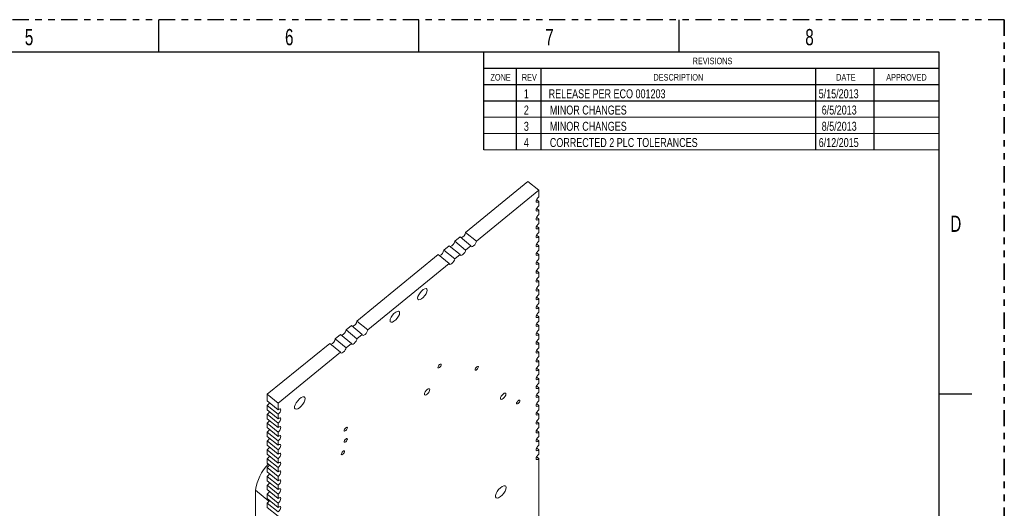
# Model space of a CAD drawing. Header units: inches. Extents: x 0 to 34, y 0 to 22.
# Tile 9 of 9: x 18.9 to 34, y 14.5 to 22. Entities that reach past the tile are written whole.
import ezdxf

# ---------------------------------------------------------------- set-up
doc = ezdxf.new("R2010")
doc.units = ezdxf.units.IN
doc.header["$MEASUREMENT"] = 0
doc.linetypes.add('PHANTOM', pattern=[0.5, 0.25, -0.05, 0.05, -0.05, 0.05, -0.05])
doc.layers.add('P2', color=3, linetype='Continuous')
doc.layers.add('SLD-0', color=7, linetype='Continuous')
doc.styles.add('SLDTEXTSTYLE1', font='TXT', dxfattribs={"width": 0.75})
doc.styles.add('SLDTEXTSTYLE2', font='TXT', dxfattribs={"width": 0.7})

msp = doc.modelspace()

# ---------------------------------------------------------------- linework, layer by layer
at = {"color": 3, "linetype": 'Continuous', "lineweight": 0}
for p, q in [((33, 20.5001), (26, 20.5)), ((33, 20.2501), (26, 20.25)), ((33, 20.0001), (26, 20))]:
    msp.add_line(p, q, dxfattribs=at)
at = {"color": 7, "linetype": 'Continuous', "lineweight": 15}
for p, q in [((25.7164, 18.7309), (26.6762, 19.5146)), ((25.8834, 18.5945), (26.8432, 19.3782)), ((26.6762, 19.5146), (26.8432, 19.3782)), ((26.8432, 19.3782), (26.8432, 19.2765)), ((26.8432, 19.2072), (26.8093, 19.2349)), ((26.8432, 19.0709), (26.8093, 19.0986)), ((26.8432, 19.2072), (26.8432, 19.1401)), ((26.8432, 18.9345), (26.8093, 18.9622)), ((26.8432, 19.0709), (26.8432, 19.0038)), ((26.8432, 18.9345), (26.8432, 18.8674)), ((26.8432, 18.7981), (26.8093, 18.8258)), ((26.8432, 18.7981), (26.8432, 18.731)), ((25.5494, 18.5945), (25.6315, 18.6616)), ((25.6315, 18.6616), (25.7986, 18.5253)), ((25.8834, 18.5945), (25.7164, 18.7309)), ((26.8432, 18.6618), (26.8093, 18.6895)), ((26.8432, 18.6618), (26.8432, 18.5947)), ((25.3823, 18.4581), (25.4645, 18.5253)), ((25.4645, 18.5253), (25.6315, 18.3889)), ((25.7164, 18.4581), (25.5494, 18.5945)), ((25.7164, 18.4581), (25.7986, 18.5253)), ((26.8432, 18.5254), (26.8093, 18.5531)), ((26.8432, 18.5254), (26.8432, 18.4583)), ((24.0461, 17.367), (25.2975, 18.3889)), ((25.2975, 18.3889), (25.4645, 18.2525)), ((25.5494, 18.3218), (25.3823, 18.4581)), ((25.5494, 18.3218), (25.6315, 18.3889)), ((26.8432, 18.389), (26.8093, 18.4167)), ((26.8432, 18.389), (26.8432, 18.3219)), ((24.2131, 17.2306), (25.4645, 18.2525)), ((26.8432, 18.2527), (26.8093, 18.2804)), ((26.8432, 18.2527), (26.8432, 18.1856)), ((26.8432, 18.1163), (26.8093, 18.144)), ((26.8432, 18.1163), (26.8432, 18.0492)), ((26.8432, 17.9799), (26.8093, 18.0076)), ((26.8432, 17.8436), (26.8093, 17.8713)), ((26.8432, 17.9799), (26.8432, 17.9128)), ((26.8432, 17.7072), (26.8093, 17.7349)), ((26.8432, 17.8436), (26.8432, 17.7765)), ((26.8432, 17.5708), (26.8093, 17.5985)), ((26.8432, 17.7072), (26.8432, 17.6401)), ((26.8432, 17.5708), (26.8432, 17.5037)), ((26.8432, 17.4345), (26.8093, 17.4622)), ((26.8432, 17.4345), (26.8432, 17.3674)), ((23.879, 17.2306), (23.9612, 17.2977)), ((23.9612, 17.2977), (24.1283, 17.1614)), ((24.2131, 17.2306), (24.0461, 17.367)), ((26.8432, 17.2981), (26.8093, 17.3258)), ((26.8432, 17.2981), (26.8432, 17.231)), ((23.712, 17.0943), (23.7942, 17.1614)), ((23.7942, 17.1614), (23.9612, 17.025)), ((24.0461, 17.0943), (23.879, 17.2306)), ((24.0461, 17.0943), (24.1283, 17.1614)), ((26.8432, 17.1617), (26.8093, 17.1894)), ((26.8432, 17.1617), (26.8432, 17.0946)), ((22.6674, 16.2413), (23.6272, 17.025)), ((23.6272, 17.025), (23.7942, 16.8886)), ((23.879, 16.9579), (23.712, 17.0943)), ((23.879, 16.9579), (23.9612, 17.025)), ((26.8432, 17.0253), (26.8093, 17.0531)), ((26.8432, 17.0253), (26.8432, 16.9583)), ((22.8344, 16.1049), (23.7942, 16.8886)), ((26.8432, 16.889), (26.8093, 16.9167)), ((26.8432, 16.889), (26.8432, 16.8219)), ((26.8432, 16.7526), (26.8093, 16.7803)), ((26.8432, 16.7526), (26.8432, 16.6855)), ((26.8432, 16.6162), (26.8093, 16.644)), ((26.8432, 16.4799), (26.8093, 16.5076)), ((26.8432, 16.6162), (26.8432, 16.5492)), ((26.8432, 16.3435), (26.8093, 16.3712)), ((26.8432, 16.4799), (26.8432, 16.4128)), ((22.6674, 16.1395), (22.6674, 16.2413)), ((22.6674, 16.2413), (22.8344, 16.1049)), ((26.8432, 16.2071), (26.8093, 16.2349)), ((26.8432, 16.3435), (26.8432, 16.2764)), ((26.8432, 16.2071), (26.8432, 16.1401)), ((22.8344, 16.0032), (22.6674, 16.1395)), ((22.6674, 16.0703), (22.8344, 15.9339)), ((22.6674, 16.0032), (22.6674, 16.0703)), ((22.8344, 16.0032), (22.8344, 16.1049)), ((26.8432, 16.0708), (26.8093, 16.0985)), ((26.8432, 16.0708), (26.8432, 16.0037)), ((22.8344, 15.8668), (22.6674, 16.0032)), ((22.6674, 15.9339), (22.8344, 15.7975)), ((22.6674, 15.8668), (22.6674, 15.9339)), ((22.8344, 15.8668), (22.8344, 15.9339)), ((26.8432, 15.9344), (26.8093, 15.9621)), ((26.8432, 15.9344), (26.8432, 15.8673)), ((22.8344, 15.7304), (22.6674, 15.8668)), ((22.6674, 15.7975), (22.8344, 15.6611)), ((22.6674, 15.7304), (22.6674, 15.7975)), ((22.8344, 15.7304), (22.8344, 15.7975)), ((26.8432, 15.798), (26.8093, 15.8258)), ((26.8432, 15.798), (26.8432, 15.731)), ((22.8344, 15.5941), (22.6674, 15.7304)), ((22.6674, 15.6612), (22.8344, 15.5248)), ((22.6674, 15.5941), (22.6674, 15.6612)), ((22.8344, 15.4577), (22.6674, 15.5941)), ((22.8344, 15.5941), (22.8344, 15.6611)), ((26.8432, 15.6617), (26.8093, 15.6894)), ((26.8432, 15.6617), (26.8432, 15.5946)), ((22.6674, 15.5248), (22.8344, 15.3884)), ((22.6674, 15.4577), (22.6674, 15.5248)), ((22.8344, 15.3213), (22.6674, 15.4577)), ((22.8344, 15.4577), (22.8344, 15.5248)), ((26.8432, 15.5253), (26.8093, 15.553)), ((26.8432, 15.5253), (26.8432, 15.4582)), ((22.6674, 15.3884), (22.8344, 15.252)), ((22.6674, 15.3213), (22.6674, 15.3884)), ((22.8344, 15.185), (22.6674, 15.3213)), ((22.8344, 15.3213), (22.8344, 15.3884)), ((26.8432, 15.3889), (26.8093, 15.4167)), ((26.8432, 15.3889), (26.8432, 15.3218)), ((22.6674, 15.2521), (22.8344, 15.1157)), ((22.6674, 15.185), (22.6674, 15.2521)), ((22.8344, 15.0486), (22.6674, 15.185)), ((22.8344, 15.185), (22.8344, 15.252)), ((26.8432, 15.2526), (26.8093, 15.2803)), ((26.8432, 15.2526), (26.8432, 14.2692)), ((22.6674, 15.1157), (22.8344, 14.9793)), ((22.6674, 15.0486), (22.6674, 15.1157)), ((22.8344, 14.9122), (22.6674, 15.0486)), ((22.8344, 15.0486), (22.8344, 15.1157)), ((22.6674, 14.9793), (22.8344, 14.8429)), ((22.6674, 14.9122), (22.6674, 14.9793)), ((22.8344, 14.7759), (22.6674, 14.9122)), ((22.6674, 14.843), (22.8344, 14.7066)), ((22.6674, 14.7759), (22.6674, 14.843)), ((22.8344, 14.9122), (22.8344, 14.9793)), ((22.8344, 14.7759), (22.8344, 14.8429)), ((22.4863, 14.334), (22.4863, 14.7691)), ((22.8344, 14.6395), (22.6674, 14.7759)), ((22.6674, 14.7066), (22.8344, 14.5702)), ((22.6674, 14.6395), (22.6674, 14.7066)), ((22.8344, 14.6395), (22.8344, 14.7066)), ((22.8344, 14.5031), (22.6674, 14.6395)), ((22.6674, 14.5702), (22.8344, 14.4338)), ((22.6674, 14.5031), (22.6674, 14.5702)), ((22.8344, 14.5031), (22.8344, 14.5702)), ((22.8344, 14.3668), (22.6674, 14.5031))]:
    msp.add_line(p, q, dxfattribs=at)
at = {"color": 8, "linetype": 'Continuous', "lineweight": 15}
msp.add_line((22.6939, 14.5995), (22.4863, 14.7691), dxfattribs=at)
at = {"color": 7, "linetype": 'Continuous', "lineweight": 15, "flags": 128}
for points in [[(26.8432, 19.2072), (26.827, 19.1966), (26.8132, 19.1929), (26.804, 19.1966), (26.8008, 19.2072), (26.804, 19.2231), (26.8132, 19.2419), (26.827, 19.2606), (26.8432, 19.2765)], [(26.8432, 19.0709), (26.827, 19.0602), (26.8132, 19.0565), (26.804, 19.0602), (26.8008, 19.0709), (26.804, 19.0867), (26.8132, 19.1055), (26.827, 19.1242), (26.8432, 19.1401)], [(26.8432, 18.9345), (26.827, 18.9239), (26.8132, 18.9201), (26.804, 18.9239), (26.8008, 18.9345), (26.804, 18.9504), (26.8132, 18.9691), (26.827, 18.9879), (26.8432, 19.0038)], [(26.8432, 18.7981), (26.827, 18.7875), (26.8132, 18.7838), (26.804, 18.7875), (26.8008, 18.7981), (26.804, 18.814), (26.8132, 18.8328), (26.827, 18.8515), (26.8432, 18.8674)], [(26.8432, 18.6618), (26.827, 18.6511), (26.8132, 18.6474), (26.804, 18.6511), (26.8008, 18.6618), (26.804, 18.6776), (26.8132, 18.6964), (26.827, 18.7151), (26.8432, 18.731)], [(25.8834, 18.5945), (25.8802, 18.5786), (25.871, 18.5599), (25.8572, 18.5412), (25.841, 18.5253), (25.8248, 18.5146), (25.811, 18.5109), (25.8018, 18.5146), (25.7986, 18.5253)], [(26.8432, 18.5254), (26.827, 18.5148), (26.8132, 18.511), (26.804, 18.5148), (26.8008, 18.5254), (26.804, 18.5413), (26.8132, 18.56), (26.827, 18.5788), (26.8432, 18.5947)], [(25.5494, 18.3218), (25.5461, 18.3059), (25.5369, 18.2871), (25.5232, 18.2684), (25.5069, 18.2525), (25.4907, 18.2419), (25.4769, 18.2381), (25.4677, 18.2419), (25.4645, 18.2525)], [(25.7164, 18.4581), (25.7132, 18.4423), (25.704, 18.4235), (25.6902, 18.4048), (25.674, 18.3889), (25.6577, 18.3782), (25.644, 18.3745), (25.6348, 18.3782), (25.6315, 18.3889)], [(26.8432, 18.389), (26.827, 18.3784), (26.8132, 18.3747), (26.804, 18.3784), (26.8008, 18.389), (26.804, 18.4049), (26.8132, 18.4237), (26.827, 18.4424), (26.8432, 18.4583)], [(26.8432, 18.2527), (26.827, 18.242), (26.8132, 18.2383), (26.804, 18.242), (26.8008, 18.2527), (26.804, 18.2685), (26.8132, 18.2873), (26.827, 18.306), (26.8432, 18.3219)], [(26.8432, 18.1163), (26.827, 18.1057), (26.8132, 18.1019), (26.804, 18.1057), (26.8008, 18.1163), (26.804, 18.1322), (26.8132, 18.1509), (26.827, 18.1697), (26.8432, 18.1856)], [(26.8432, 17.9799), (26.827, 17.9693), (26.8132, 17.9656), (26.804, 17.9693), (26.8008, 17.9799), (26.804, 17.9958), (26.8132, 18.0146), (26.827, 18.0333), (26.8432, 18.0492)], [(25.1276, 17.841), (25.1231, 17.8166), (25.1102, 17.7878), (25.0904, 17.7582), (25.0662, 17.7312), (25.0404, 17.7101), (25.0162, 17.6975), (24.9964, 17.6949), (24.9835, 17.7026), (24.9791, 17.7197), (24.9835, 17.7441), (24.9964, 17.7729), (25.0162, 17.8025), (25.0404, 17.8295), (25.0662, 17.8506), (25.0904, 17.8632), (25.1102, 17.8657), (25.1231, 17.858), (25.1276, 17.841)], [(26.8432, 17.8436), (26.827, 17.8329), (26.8132, 17.8292), (26.804, 17.8329), (26.8008, 17.8435), (26.804, 17.8594), (26.8132, 17.8782), (26.827, 17.8969), (26.8432, 17.9128)], [(26.8432, 17.7072), (26.827, 17.6966), (26.8132, 17.6928), (26.804, 17.6966), (26.8008, 17.7072), (26.804, 17.7231), (26.8132, 17.7418), (26.827, 17.7606), (26.8432, 17.7765)], [(26.8432, 17.5708), (26.827, 17.5602), (26.8132, 17.5565), (26.804, 17.5602), (26.8008, 17.5708), (26.804, 17.5867), (26.8132, 17.6055), (26.827, 17.6242), (26.8432, 17.6401)], [(24.7033, 17.4945), (24.6988, 17.4702), (24.6859, 17.4414), (24.6662, 17.4117), (24.6419, 17.3847), (24.6162, 17.3637), (24.5919, 17.3511), (24.5722, 17.3485), (24.5593, 17.3562), (24.5548, 17.3733), (24.5593, 17.3977), (24.5722, 17.4264), (24.5919, 17.4561), (24.6162, 17.4831), (24.6419, 17.5041), (24.6662, 17.5167), (24.6859, 17.5193), (24.6988, 17.5116), (24.7033, 17.4945)], [(26.8432, 17.4345), (26.827, 17.4238), (26.8132, 17.4201), (26.804, 17.4238), (26.8008, 17.4344), (26.804, 17.4503), (26.8132, 17.4691), (26.827, 17.4878), (26.8432, 17.5037)], [(26.8432, 17.2981), (26.827, 17.2875), (26.8132, 17.2837), (26.804, 17.2875), (26.8008, 17.2981), (26.804, 17.314), (26.8132, 17.3327), (26.827, 17.3515), (26.8432, 17.3674)], [(24.2131, 17.2306), (24.2099, 17.2148), (24.2007, 17.196), (24.1869, 17.1773), (24.1707, 17.1614), (24.1544, 17.1507), (24.1407, 17.147), (24.1315, 17.1507), (24.1283, 17.1614)], [(26.8432, 17.1617), (26.827, 17.1511), (26.8132, 17.1474), (26.804, 17.1511), (26.8008, 17.1617), (26.804, 17.1776), (26.8132, 17.1964), (26.827, 17.2151), (26.8432, 17.231)], [(23.879, 16.9579), (23.8758, 16.942), (23.8666, 16.9232), (23.8528, 16.9045), (23.8366, 16.8886), (23.8204, 16.878), (23.8066, 16.8742), (23.7974, 16.878), (23.7942, 16.8886)], [(24.0461, 17.0943), (24.0428, 17.0784), (24.0336, 17.0596), (24.0199, 17.0409), (24.0036, 17.025), (23.9874, 17.0144), (23.9736, 17.0106), (23.9644, 17.0144), (23.9612, 17.025)], [(26.8432, 17.0253), (26.827, 17.0147), (26.8132, 17.011), (26.804, 17.0147), (26.8008, 17.0253), (26.804, 17.0412), (26.8132, 17.06), (26.827, 17.0787), (26.8432, 17.0946)], [(26.8432, 16.889), (26.827, 16.8784), (26.8132, 16.8746), (26.804, 16.8784), (26.8008, 16.889), (26.804, 16.9049), (26.8132, 16.9236), (26.827, 16.9424), (26.8432, 16.9583)], [(26.8432, 16.7526), (26.827, 16.742), (26.8132, 16.7383), (26.804, 16.742), (26.8008, 16.7526), (26.804, 16.7685), (26.8132, 16.7872), (26.827, 16.806), (26.8432, 16.8219)], [(25.3418, 16.6975), (25.3399, 16.688), (25.3344, 16.6767), (25.3261, 16.6655), (25.3164, 16.6559), (25.3066, 16.6496), (25.2984, 16.6473), (25.2928, 16.6496), (25.2909, 16.6559), (25.2928, 16.6655), (25.2984, 16.6767), (25.3066, 16.688), (25.3164, 16.6975), (25.3261, 16.7039), (25.3344, 16.7061), (25.3399, 16.7039), (25.3418, 16.6975)], [(25.9146, 16.663), (25.9126, 16.6534), (25.9071, 16.6422), (25.8989, 16.6309), (25.8891, 16.6214), (25.8794, 16.615), (25.8711, 16.6128), (25.8656, 16.615), (25.8637, 16.6214), (25.8656, 16.6309), (25.8711, 16.6422), (25.8794, 16.6534), (25.8891, 16.663), (25.8989, 16.6693), (25.9071, 16.6716), (25.9126, 16.6693), (25.9146, 16.663)], [(26.8432, 16.6162), (26.827, 16.6056), (26.8132, 16.6019), (26.804, 16.6056), (26.8008, 16.6162), (26.804, 16.6321), (26.8132, 16.6509), (26.827, 16.6696), (26.8432, 16.6855)], [(26.8432, 16.4799), (26.827, 16.4693), (26.8132, 16.4655), (26.804, 16.4693), (26.8008, 16.4799), (26.804, 16.4958), (26.8132, 16.5145), (26.827, 16.5333), (26.8432, 16.5492)], [(26.8432, 16.3435), (26.827, 16.3329), (26.8132, 16.3292), (26.804, 16.3329), (26.8008, 16.3435), (26.804, 16.3594), (26.8132, 16.3781), (26.827, 16.3969), (26.8432, 16.4128)], [(23.2523, 16.1759), (23.2478, 16.1504), (23.2349, 16.1202), (23.2148, 16.0888), (23.1899, 16.0595), (23.1628, 16.0355), (23.1363, 16.0194), (23.1135, 16.013), (23.0968, 16.0168), (23.088, 16.0306), (23.088, 16.0529), (23.0968, 16.0811), (23.1135, 16.1123), (23.1363, 16.1431), (23.1628, 16.1701), (23.1899, 16.1905), (23.2148, 16.2019), (23.2349, 16.2032), (23.2478, 16.1942), (23.2523, 16.1759)], [(25.1679, 16.314), (25.1646, 16.2981), (25.1554, 16.2793), (25.1417, 16.2606), (25.1254, 16.2447), (25.1092, 16.2341), (25.0954, 16.2303), (25.0862, 16.2341), (25.083, 16.2447), (25.0862, 16.2606), (25.0954, 16.2793), (25.1092, 16.2981), (25.1254, 16.314), (25.1417, 16.3246), (25.1554, 16.3283), (25.1646, 16.3246), (25.1679, 16.314)], [(26.3371, 16.2459), (26.3339, 16.2301), (26.3247, 16.2113), (26.3109, 16.1926), (26.2947, 16.1767), (26.2784, 16.166), (26.2647, 16.1623), (26.2555, 16.166), (26.2522, 16.1767), (26.2555, 16.1926), (26.2647, 16.2113), (26.2784, 16.23), (26.2947, 16.2459), (26.3109, 16.2566), (26.3247, 16.2603), (26.3339, 16.2566), (26.3371, 16.2459)], [(26.8432, 16.2071), (26.827, 16.1965), (26.8132, 16.1928), (26.804, 16.1965), (26.8008, 16.2071), (26.804, 16.223), (26.8132, 16.2418), (26.827, 16.2605), (26.8432, 16.2764)], [(26.551, 16.1435), (26.549, 16.1339), (26.5435, 16.1227), (26.5353, 16.1114), (26.5255, 16.1019), (26.5158, 16.0955), (26.5075, 16.0933), (26.502, 16.0955), (26.5001, 16.1019), (26.502, 16.1114), (26.5075, 16.1227), (26.5158, 16.1339), (26.5255, 16.1435), (26.5353, 16.1499), (26.5435, 16.1521), (26.549, 16.1499), (26.551, 16.1435)], [(26.8432, 16.0708), (26.827, 16.0602), (26.8132, 16.0564), (26.804, 16.0602), (26.8008, 16.0708), (26.804, 16.0867), (26.8132, 16.1054), (26.827, 16.1242), (26.8432, 16.1401)], [(22.8344, 16.0032), (22.8506, 16.0138), (22.8644, 16.0175), (22.8736, 16.0138), (22.8768, 16.0032), (22.8736, 15.9873), (22.8644, 15.9685), (22.8506, 15.9498), (22.8344, 15.9339)], [(26.8432, 15.9344), (26.827, 15.9238), (26.8132, 15.9201), (26.804, 15.9238), (26.8008, 15.9344), (26.804, 15.9503), (26.8132, 15.969), (26.827, 15.9878), (26.8432, 16.0037)], [(22.8344, 15.8668), (22.8506, 15.8774), (22.8644, 15.8811), (22.8736, 15.8774), (22.8768, 15.8668), (22.8736, 15.8509), (22.8644, 15.8322), (22.8506, 15.8134), (22.8344, 15.7975)], [(22.8344, 15.7304), (22.8506, 15.741), (22.8644, 15.7448), (22.8736, 15.741), (22.8768, 15.7304), (22.8736, 15.7145), (22.8644, 15.6958), (22.8506, 15.677), (22.8344, 15.6611)], [(26.8432, 15.798), (26.827, 15.7874), (26.8132, 15.7837), (26.804, 15.7874), (26.8008, 15.798), (26.804, 15.8139), (26.8132, 15.8327), (26.827, 15.8514), (26.8432, 15.8673)], [(22.8344, 15.5941), (22.8506, 15.6047), (22.8644, 15.6084), (22.8736, 15.6047), (22.8768, 15.5941), (22.8736, 15.5782), (22.8644, 15.5594), (22.8506, 15.5407), (22.8344, 15.5248)], [(23.8993, 15.7275), (23.8974, 15.7179), (23.8919, 15.7067), (23.8836, 15.6955), (23.8739, 15.6859), (23.8641, 15.6795), (23.8559, 15.6773), (23.8503, 15.6795), (23.8484, 15.6859), (23.8503, 15.6954), (23.8559, 15.7067), (23.8641, 15.7179), (23.8739, 15.7275), (23.8836, 15.7339), (23.8919, 15.7361), (23.8974, 15.7339), (23.8993, 15.7275)], [(26.8432, 15.6617), (26.827, 15.6511), (26.8132, 15.6473), (26.804, 15.6511), (26.8008, 15.6617), (26.804, 15.6776), (26.8132, 15.6963), (26.827, 15.7151), (26.8432, 15.731)], [(26.8432, 15.5253), (26.827, 15.5147), (26.8132, 15.511), (26.804, 15.5147), (26.8008, 15.5253), (26.804, 15.5412), (26.8132, 15.5599), (26.827, 15.5787), (26.8432, 15.5946)], [(22.8344, 15.4577), (22.8506, 15.4683), (22.8644, 15.472), (22.8736, 15.4683), (22.8768, 15.4577), (22.8736, 15.4418), (22.8644, 15.4231), (22.8506, 15.4043), (22.8344, 15.3884)], [(23.8993, 15.5543), (23.8974, 15.5448), (23.8919, 15.5335), (23.8836, 15.5223), (23.8739, 15.5127), (23.8641, 15.5064), (23.8559, 15.5041), (23.8503, 15.5064), (23.8484, 15.5127), (23.8503, 15.5223), (23.8559, 15.5335), (23.8641, 15.5448), (23.8739, 15.5543), (23.8836, 15.5607), (23.8919, 15.5629), (23.8974, 15.5607), (23.8993, 15.5543)], [(26.8432, 15.3889), (26.827, 15.3783), (26.8132, 15.3746), (26.804, 15.3783), (26.8008, 15.3889), (26.804, 15.4048), (26.8132, 15.4236), (26.827, 15.4423), (26.8432, 15.4582)], [(22.8344, 15.3213), (22.8506, 15.3319), (22.8644, 15.3357), (22.8736, 15.3319), (22.8768, 15.3213), (22.8736, 15.3054), (22.8644, 15.2867), (22.8506, 15.2679), (22.8344, 15.252)], [(23.8569, 15.3638), (23.855, 15.3543), (23.8494, 15.343), (23.8412, 15.3318), (23.8314, 15.3222), (23.8217, 15.3158), (23.8134, 15.3136), (23.8079, 15.3158), (23.806, 15.3222), (23.8079, 15.3317), (23.8134, 15.343), (23.8217, 15.3542), (23.8314, 15.3638), (23.8412, 15.3702), (23.8494, 15.3724), (23.855, 15.3702), (23.8569, 15.3638)], [(26.8432, 15.2526), (26.827, 15.242), (26.8132, 15.2382), (26.804, 15.242), (26.8008, 15.2526), (26.804, 15.2685), (26.8132, 15.2872), (26.827, 15.306), (26.8432, 15.3218)], [(22.8344, 15.185), (22.8506, 15.1956), (22.8644, 15.1993), (22.8736, 15.1956), (22.8768, 15.185), (22.8736, 15.1691), (22.8644, 15.1503), (22.8506, 15.1316), (22.8344, 15.1157)], [(22.8344, 15.0486), (22.8506, 15.0592), (22.8644, 15.0629), (22.8736, 15.0592), (22.8768, 15.0486), (22.8736, 15.0327), (22.8644, 15.014), (22.8506, 14.9952), (22.8344, 14.9793)], [(22.8344, 14.9122), (22.8506, 14.9228), (22.8644, 14.9266), (22.8736, 14.9228), (22.8768, 14.9122), (22.8736, 14.8963), (22.8644, 14.8776), (22.8506, 14.8588), (22.8344, 14.8429)], [(26.3413, 14.8092), (26.3368, 14.7836), (26.3239, 14.7535), (26.3038, 14.7221), (26.2789, 14.6928), (26.2518, 14.6688), (26.2254, 14.6527), (26.2026, 14.6462), (26.1858, 14.6501), (26.177, 14.6639), (26.177, 14.6862), (26.1858, 14.7144), (26.2026, 14.7456), (26.2254, 14.7764), (26.2518, 14.8034), (26.2789, 14.8237), (26.3038, 14.8352), (26.3239, 14.8365), (26.3368, 14.8275), (26.3413, 14.8092)], [(22.8344, 14.7759), (22.8506, 14.7865), (22.8644, 14.7902), (22.8736, 14.7865), (22.8768, 14.7759), (22.8736, 14.76), (22.8644, 14.7412), (22.8506, 14.7225), (22.8344, 14.7066)], [(22.8344, 14.6395), (22.8506, 14.6501), (22.8644, 14.6538), (22.8736, 14.6501), (22.8768, 14.6395), (22.8736, 14.6236), (22.8644, 14.6049), (22.8506, 14.5861), (22.8344, 14.5702)], [(22.8344, 14.5031), (22.8506, 14.5137), (22.8644, 14.5175), (22.8736, 14.5137), (22.8768, 14.5031), (22.8736, 14.4872), (22.8644, 14.4685), (22.8506, 14.4497), (22.8344, 14.4338)]]:
    msp.add_lwpolyline(points, dxfattribs=at)
at = {"color": 7, "linetype": 'Continuous', "lineweight": 15}
for centre, radius, start, end in [((25.6147, 18.7447), 0.1026, 289.24509, 352.28883), ((25.4476, 18.6083), 0.1026, 289.24509, 352.28883), ((25.2806, 18.4719), 0.1026, 289.24509, 352.28883), ((23.9444, 17.3808), 0.1026, 289.24509, 352.28883), ((23.7773, 17.2444), 0.1026, 289.24509, 352.28883), ((23.6103, 17.108), 0.1026, 289.24509, 352.28883), ((22.5788, 16.1773), 0.1389, 309.63018, 331.90374), ((22.5788, 16.0409), 0.1389, 309.63018, 331.90374), ((22.5788, 15.9045), 0.1389, 309.63018, 331.90374), ((22.5788, 15.7682), 0.1389, 309.63018, 331.90374), ((22.5788, 15.6318), 0.1389, 309.63018, 331.90374), ((22.5788, 15.4954), 0.1389, 309.63018, 331.90374), ((22.5788, 15.359), 0.1389, 309.63018, 331.90374), ((23.2245, 14.6549), 0.747, 136.29897, 171.2117), ((22.5788, 15.2227), 0.1389, 309.63018, 331.90374), ((22.5788, 15.0863), 0.1389, 309.63018, 331.90374), ((22.5788, 14.9499), 0.1389, 309.63018, 331.90374), ((22.5788, 14.8136), 0.1389, 309.63018, 331.90374), ((22.5788, 14.6772), 0.1389, 309.63018, 331.90374)]:
    msp.add_arc(centre, radius, start, end, dxfattribs=at)
at = {"layer": 'P2', "color": 4, "linetype": 'PHANTOM'}
for p, q in [((34, 22), (0, 22)), ((34, 22), (34, 0)), ((34, 0), (34, 22))]:
    msp.add_line(p, q, dxfattribs=at)
at = {"layer": 'P2', "color": 3, "linetype": 'Continuous'}
for p, q in [((21, 21.5001), (21, 22.0001)), ((25, 21.5001), (25, 22.0001)), ((29, 21.5001), (29, 22.0001)), ((26, 21), (26, 21.5001)), ((33, 21.2501), (26, 21.25)), ((26.5, 21), (26.5, 21.25)), ((26.88, 21), (26.88, 21.25)), ((31.1, 21.0001), (31.1, 21.2501)), ((32, 21.0001), (32, 21.2501)), ((33, 21.0001), (26, 21)), ((33, 16.2497), (33.5, 16.2497))]:
    msp.add_line(p, q, dxfattribs=at)
at = {"layer": 'P2', "color": 6, "linetype": 'Continuous'}
for p, q in [((33, 21.5001), (1, 21.4995)), ((33, 0.5), (33, 21.5001))]:
    msp.add_line(p, q, dxfattribs=at)
at = {"layer": 'P2'}
for p, q in [((26, 20), (26, 21.2501)), ((26.5, 20), (26.5, 21)), ((26.88, 20), (26.88, 21)), ((31.1, 20.0001), (31.1, 21.0001)), ((32, 20.0001), (32, 21.0001)), ((33, 20.7501), (26, 20.75))]:
    msp.add_line(p, q, dxfattribs=at)

# ---------------------------------------------------------------- texts
at = {"layer": 'P2', "color": 3, "char_height": 0.25, "attachment_point": 2, "style": 'SLDTEXTSTYLE2'}
for s, insert in [('5', (19.0051, 21.8573)), ('6', (23.0058, 21.8573)), ('7', (27.0051, 21.8573)), ('8', (31.005, 21.8573)), ('D', (33.2538, 18.9881))]:
    msp.add_mtext(s, dxfattribs=dict(at, insert=insert))
at = {"layer": 'P2', "color": 7, "char_height": 0.1, "attachment_point": 2, "style": 'SLDTEXTSTYLE2'}
for s, insert in [('REVISIONS', (29.513, 21.416)), ('ZONE', (26.2551, 21.1645)), ('REV', (26.6968, 21.1645)), ('DESCRIPTION', (28.9887, 21.1645)), ('DATE', (31.5643, 21.1645)), ('APPROVED', (32.4957, 21.1645))]:
    msp.add_mtext(s, dxfattribs=dict(at, insert=insert))
at = {"layer": 'SLD-0', "attachment_point": 1, "style": 'SLDTEXTSTYLE1'}
for s, insert, char_height in [('1', (26.6125, 20.9304), 0.1378), ('RELEASE PER ECO 001203', (26.9937, 20.9304), 0.137795), ('5/15/2013', (31.1456, 20.9304), 0.1378), ('2', (26.6125, 20.6804), 0.1378), ('MINOR CHANGES', (27.0122, 20.6804), 0.137795), ('6/5/2013', (31.1926, 20.6804), 0.1378), ('8/5/2013', (31.1926, 20.4304), 0.1378), ('3', (26.6125, 20.4304), 0.1378), ('MINOR CHANGES', (27.0122, 20.4304), 0.137795), ('4', (26.6125, 20.1804), 0.1378), ('CORRECTED 2 PLC TOLERANCES', (27.0122, 20.1804), 0.137795), ('6/12/2015', (31.1464, 20.1804), 0.1378)]:
    msp.add_mtext(s, dxfattribs=dict(at, insert=insert, char_height=char_height))

doc.saveas('drawing.dxf')
